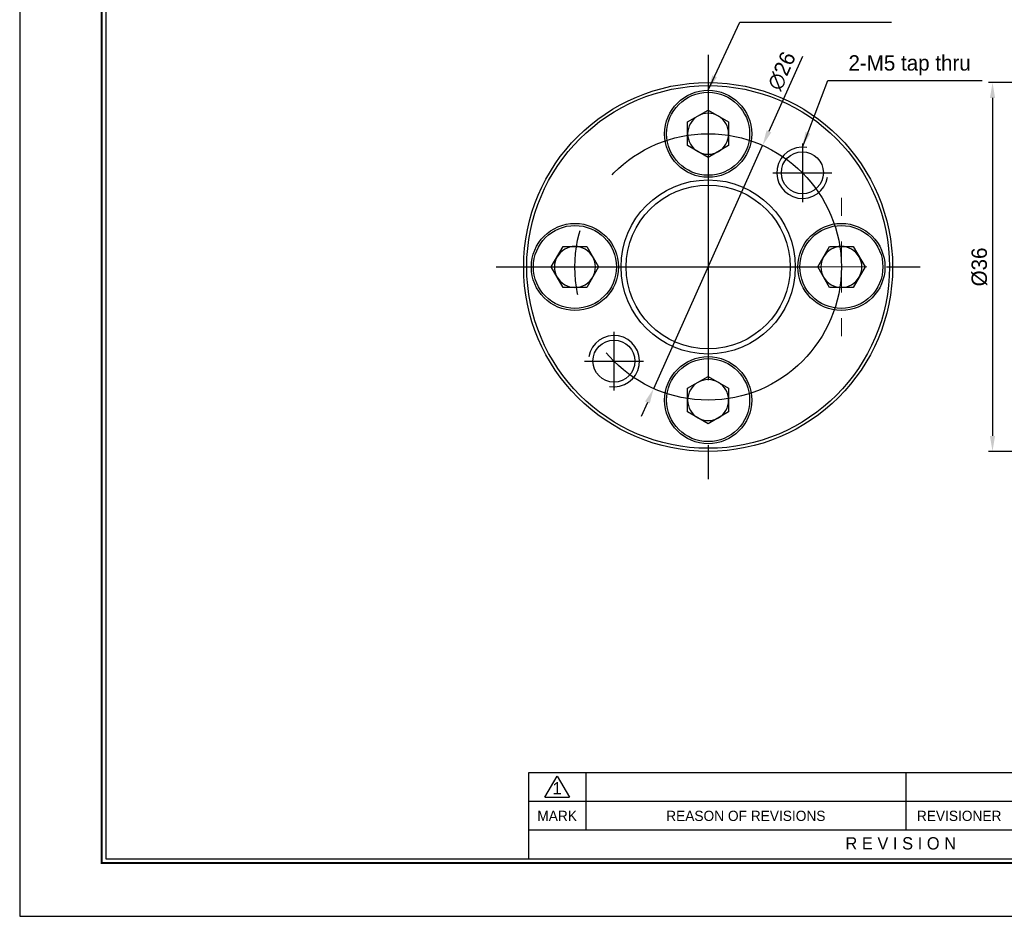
# Model space of a CAD drawing. Header units: millimetres. Extents: x 0 to 238, y 0 to 168.
# Tile 1 of 3: x 0 to 96, y 0 to 88. Entities that reach past the tile are written whole.
import ezdxf
from ezdxf.enums import TextEntityAlignment as Align

# ---------------------------------------------------------------- set-up
doc = ezdxf.new("R2010")
doc.units = ezdxf.units.MM
doc.linetypes.add('CENTER', pattern=[50.8, 31.75, -6.35, 6.35, -6.35])
doc.layers.get('0').update_dxf_attribs({"linetype": 'CONTINUOUS'})
doc.layers.get('DEFPOINTS').update_dxf_attribs({"linetype": 'CONTINUOUS'})
for name, color, linetype in [('center', 1, 'CENTER'), ('L1', 7, 'CONTINUOUS'), ('OUTLINE', 7, 'CONTINUOUS'), ('thread', 5, 'CONTINUOUS')]:
    doc.layers.add(name, color=color, linetype=linetype)
doc.dimstyles.get("Standard").update_dxf_attribs({"dimtxt": 1.5, "dimasz": 1.5, "dimexe": 0.4, "dimexo": 0, "dimgap": 0.5, "dimtad": 1, "dimdec": 3, "dimzin": 11, "dimdsep": 46, "dimtxsty": 'Standard', "dimcen": 0, "dimclrd": 5, "dimclre": 5, "dimclrt": 3, "dimadec": 0, "dimazin": 0, "dimtfac": 0.6, "dimtdec": 3, "dimtmove": 0, "dimatfit": 3, "dimfxl": 0, "dimtolj": 1, "dimtzin": 11, "dimarcsym": 0})

# ---------------------------------------------------------------- blocks, each defined once
blk = doc.blocks.new('표제란')
at = {"layer": 'L1', "color": 0}
for p, q in [((0, 210), (0, 0)), ((0, 0), (297, 0))]:
    blk.add_line(p, q, dxfattribs=at)
at = {"layer": 'L1'}
for p, q in [((160, 17.5), (62, 17.5)), ((62, 17.5), (62, 7)), ((64, 14.51), (65.5, 17.1)), ((65.5, 17.1), (67, 14.51)), ((69, 17.5), (69, 10.5)), ((108, 17.5), (108, 10.5)), ((64, 14.51), (67, 14.51)), ((147, 14), (62, 14)), ((147, 10.5), (62, 10.5))]:
    blk.add_line(p, q, dxfattribs=at)
at = {"layer": 'L1', "const_width": 0.25}
blk.add_lwpolyline([(290.5, 6.5), (290.5, 203.5), (10, 203.5), (10, 6.5)], close=True, dxfattribs=at)
at = {"layer": 'L1'}
blk.add_lwpolyline([(290, 7), (290, 203), (10.5, 203), (10.5, 7)], close=True, dxfattribs=at)
for s, height, p in [('1', 1.5, (65.5, 15.61)), ('MARK', 1.25, (65.5, 12.25)), ('REASON OF REVISIONS', 1.25, (88.5, 12.25)), ('REVISIONER', 1.25, (114.5, 12.25)), ('R E V I S I O N', 1.5, (107.38, 8.9))]:
    blk.add_text(s, height=height, dxfattribs=at).set_placement(p, align=Align.MIDDLE_CENTER)
for tag, p in [('필렛', (179.25, 10.9)), ('모따기', (179.25, 8.3))]:
    blk.add_attdef(tag, text='', height=1.15, dxfattribs=at).set_placement(p, align=Align.MIDDLE_LEFT)
at = {"layer": 'OUTLINE', "ltscale": 0.5}
for tag, p, height in [('TITLE', (237.17, 24.41), 2.5), ('도번', (251.18, 15.64), 2.5), ('SCALE', (253.78, 9.55), 1.2), ('DATE', (277.02, 9.51), 1.2)]:
    blk.add_attdef(tag, p, '', height=height, dxfattribs=at)
blk = doc.blocks.new('SW_CENTERMARKSYMBOL_8')
at = {"color": 0, "linetype": 'Continuous', "lineweight": 0}
for p, q in [((0, 5), (0, 6.75)), ((0, 0), (0, 2.5)), ((-5, 0), (-6.75, 0)), ((0, 0), (-2.5, 0)), ((0, 0), (0, -2.5)), ((0, 0), (2.5, 0)), ((5, 0), (6.75, 0)), ((0, -5), (0, -6.75))]:
    blk.add_line(p, q, dxfattribs=at)
blk = doc.blocks.new('*D3')
at = {"layer": 'DEFPOINTS', "color": 0}
for p in [(109.767, 81.387), (94.926, 45.387), (109.767, 45.387)]:
    blk.add_point(p, dxfattribs=at)
at = {"layer": 'OUTLINE', "color": 5, "lineweight": -2}
for p, q in [((109.767, 81.387), (94.526, 81.387)), ((94.926, 79.887), (94.926, 46.887)), ((109.767, 45.387), (94.526, 45.387))]:
    blk.add_line(p, q, dxfattribs=at)
at = {"layer": 'OUTLINE', "color": 5}
for points in [[(94.676, 79.887), (95.176, 79.887), (94.926, 81.387)], [(94.676, 46.887), (95.176, 46.887), (94.926, 45.387)]]:
    blk.add_solid(points, dxfattribs=at)
at = {"layer": 'OUTLINE', "color": 3, "insert": (93.657, 63.387), "char_height": 1.5, "attachment_point": 5, "rotation": 90}
blk.add_mtext('\\A1;%%C36', dxfattribs=at)
blk = doc.blocks.new('*D11')
at = {"layer": 'DEFPOINTS', "color": 0}
for p in [(72.493, 75.251), (61.863, 51.523)]:
    blk.add_point(p, dxfattribs=at)
at = {"layer": 'OUTLINE', "color": 5, "lineweight": -2}
for p, q in [((76.389, 83.948), (73.106, 76.62)), ((61.863, 51.523), (72.493, 75.251)), ((61.249, 50.154), (60.636, 48.786))]:
    blk.add_line(p, q, dxfattribs=at)
at = {"layer": 'OUTLINE', "color": 5}
for points in [[(72.878, 76.722), (73.334, 76.518), (72.493, 75.251)], [(61.021, 50.257), (61.478, 50.052), (61.863, 51.523)]]:
    blk.add_solid(points, dxfattribs=at)
at = {"layer": 'OUTLINE', "color": 3, "insert": (74.357, 82.516), "char_height": 1.5, "attachment_point": 5, "rotation": 65.86751}
blk.add_mtext('\\A1;∅26', dxfattribs=at)

msp = doc.modelspace()

# ---------------------------------------------------------------- linework, layer by layer
at = {"layer": 'center'}
for p, q in [((67.1778, 84.0872), (67.1778, 42.6872)), ((76.3702, 75.4545), (76.3702, 69.7045)), ((73.4952, 72.5795), (79.2452, 72.5795)), ((46.4778, 63.3872), (87.8778, 63.3872)), ((57.9854, 57.0698), (57.9854, 51.3198)), ((55.1104, 54.1948), (60.8604, 54.1948))]:
    msp.add_line(p, q, dxfattribs=at)
msp.add_circle((67.1778, 63.3872), 13, dxfattribs=at)
at = {"layer": 'OUTLINE'}
for p, q in [((65.1778, 77.5419), (67.1778, 78.6966)), ((67.1778, 78.6966), (69.1778, 77.5419)), ((65.1778, 75.2325), (65.1778, 77.5419)), ((69.1778, 77.5419), (69.1778, 75.2325)), ((67.1778, 74.0777), (65.1778, 75.2325)), ((69.1778, 75.2325), (67.1778, 74.0777)), ((51.8684, 63.3872), (53.0231, 65.3872)), ((53.0231, 65.3872), (55.3325, 65.3872)), ((55.3325, 65.3872), (56.4872, 63.3872)), ((77.8684, 63.3872), (79.0231, 65.3872)), ((79.0231, 65.3872), (81.3325, 65.3872)), ((81.3325, 65.3872), (82.4872, 63.3872)), ((53.0231, 61.3872), (51.8684, 63.3872)), ((56.4872, 63.3872), (55.3325, 61.3872)), ((79.0231, 61.3872), (77.8684, 63.3872)), ((82.4872, 63.3872), (81.3325, 61.3872)), ((55.3325, 61.3872), (53.0231, 61.3872)), ((81.3325, 61.3872), (79.0231, 61.3872)), ((65.1778, 51.5419), (67.1778, 52.6966)), ((67.1778, 52.6966), (69.1778, 51.5419)), ((65.1778, 49.2325), (65.1778, 51.5419)), ((69.1778, 51.5419), (69.1778, 49.2325)), ((67.1778, 48.0777), (65.1778, 49.2325)), ((69.1778, 49.2325), (67.1778, 48.0777))]:
    msp.add_line(p, q, dxfattribs=at)
for centre, radius in [((67.1778, 63.3872), 18), ((67.1778, 63.3872), 17.7), ((67.1778, 76.3872), 4.25), ((67.1778, 76.3872), 4.05), ((76.3702, 72.5795), 2.05), ((67.1778, 63.3872), 8.5), ((67.1778, 63.3872), 8), ((54.1778, 63.3872), 4.25), ((54.1778, 63.3872), 4.05), ((80.1778, 63.3872), 4.25), ((80.1778, 63.3872), 4.05), ((57.9854, 54.1948), 2.05), ((67.1778, 50.3872), 4.25), ((67.1778, 50.3872), 4.05)]:
    msp.add_circle(centre, radius, dxfattribs=at)
for centre, start, end in [((67.1778, 76.3872), 120, 180), ((67.1778, 76.3872), 60, 120), ((67.1778, 76.3872), 0, 60), ((67.1778, 76.3872), 180, 240), ((67.1778, 76.3872), 300, 0), ((67.1778, 76.3872), 240, 300), ((54.1778, 63.3872), 90, 150), ((54.1778, 63.3872), 30, 90), ((80.1778, 63.3872), 90, 150), ((80.1778, 63.3872), 30, 90), ((54.1778, 63.3872), 150, 210), ((54.1778, 63.3872), 330, 30), ((80.1778, 63.3872), 150, 210), ((80.1778, 63.3872), 330, 30), ((54.1778, 63.3872), 210, 270), ((54.1778, 63.3872), 270, 330), ((80.1778, 63.3872), 210, 270), ((80.1778, 63.3872), 270, 330), ((67.1778, 50.3872), 120, 180), ((67.1778, 50.3872), 60, 120), ((67.1778, 50.3872), 0, 60), ((67.1778, 50.3872), 180, 240), ((67.1778, 50.3872), 300, 0), ((67.1778, 50.3872), 240, 300)]:
    msp.add_arc(centre, 2, start, end, dxfattribs=at)
at = {"layer": 'thread'}
for centre, start, end in [((76.3702, 72.5795), 80, 350), ((57.9854, 54.1948), 260, 170)]:
    msp.add_arc(centre, 2.5, start, end, dxfattribs=at)

# ---------------------------------------------------------------- block references
at = {"layer": 'OUTLINE', "xscale": 0.8006169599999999, "yscale": 0.8006169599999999, "zscale": 0.8006169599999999}
msp.add_blockref('표제란', (0, 0), dxfattribs=at)
at = {"layer": 'OUTLINE'}
msp.add_blockref('SW_CENTERMARKSYMBOL_8', (80.1778, 63.3872), dxfattribs=at)

# ---------------------------------------------------------------- texts
at = {"layer": 'OUTLINE', "color": 3, "insert": (80.8698, 82.1027), "char_height": 1.5, "attachment_point": 7}
msp.add_mtext('\\A1;2-M5 tap thru', dxfattribs=at)

# ---------------------------------------------------------------- dimensions: what is measured, and where the dimension line sits
at = {"layer": 'OUTLINE'}
dim = msp.add_diameter_dim_2p(p1=(61.8627, 51.5233), p2=(72.4928, 75.251), dimstyle='Standard', dxfattribs=at)
dim.commit()
dim.dimension.update_dxf_attribs({"geometry": '*D11', "text_midpoint": (75.515, 81.997), "dimtype": 163})
dim = msp.add_linear_dim(base=(94.9255, 45.3872), p1=(109.7666, 81.3872), p2=(109.7666, 45.3872), angle=90, text='%%C<>', dimstyle='Standard', dxfattribs=at)
dim.commit()
dim.dimension.update_dxf_attribs({"geometry": '*D3', "text_midpoint": (93.6565, 63.3872)})

# ---------------------------------------------------------------- leaders
at = {"layer": 'OUTLINE', "annotation_type": 0, "has_hookline": 1, "hookline_direction": 0}
for points, text_width in [([(67.1778, 80.6372), (70.2804, 87.289), (71.7804, 87.289)], 12.7889), ([(76.3702, 75.0795), (78.8698, 81.6027), (80.3698, 81.6027)], 13.0406)]:
    msp.add_leader(points, dimstyle='Standard', dxfattribs=dict(at, text_width=text_width))

doc.saveas('drawing.dxf')
